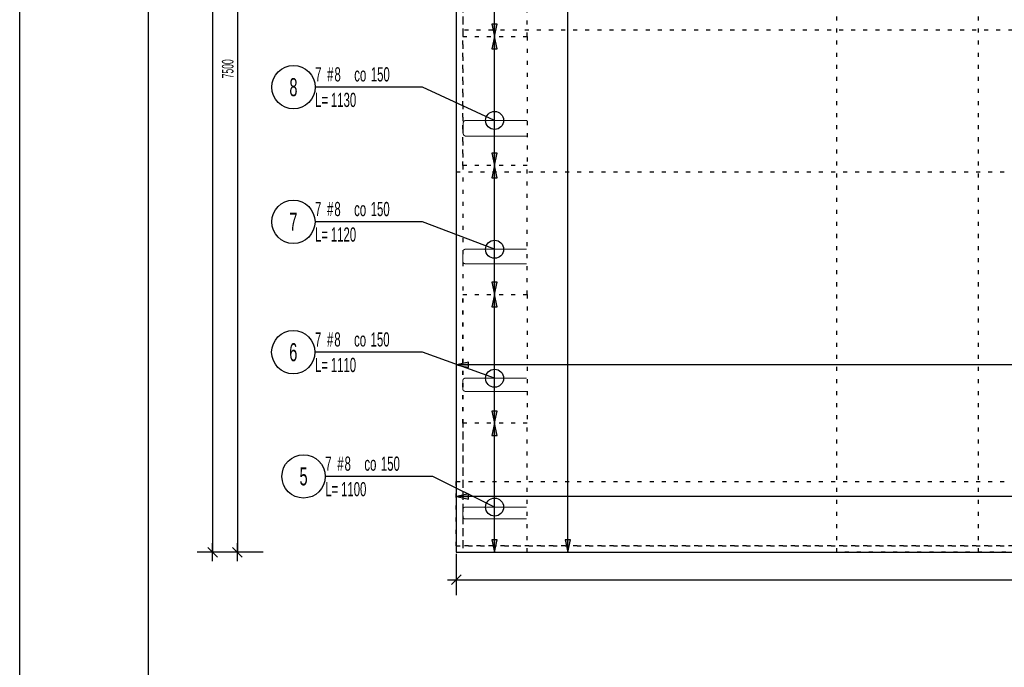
# Model space of a CAD drawing. Header units: millimetres. Extents: x 111214 to 141862, y 72904 to 96791.
# Tile 2 of 11: x 111214 to 118849, y 79174 to 84198. Entities that reach past the tile are written whole.
import ezdxf
from ezdxf.enums import TextEntityAlignment as Align

# ---------------------------------------------------------------- set-up
doc = ezdxf.new("R2010")
doc.units = ezdxf.units.MM
doc.header["$LTSCALE"] = 500
doc.header["$MEASUREMENT"] = 0
doc.linetypes.add('DEMO2', pattern=[0.1875, 0.0625, -0.125])
for name, color, linetype in [('!zasięg zbrojenia', 161, 'DEMO2'), ('BA_ram', 2, 'Continuous'), ('BA_wym', 1, 'Continuous'), ('BZ_odn', 1, 'Continuous'), ('BZ_opi1', 7, 'Continuous'), ('BZ_opi2', 4, 'Continuous'), ('BZ_P_pow', 60, 'Continuous'), ('BZ_wym', 1, 'Continuous'), ('K_obrys stropu', 152, 'Continuous')]:
    doc.layers.add(name, color=color, linetype=linetype)
doc.styles.add('BIKTBG', font='txt', dxfattribs={"width": 0.85})
doc.styles.add('BIKTS', font='bikromsw.shx', dxfattribs={"width": 0.6})
doc.styles.add('BIKWYM', font='bikromsw.shx', dxfattribs={"width": 0.55})
doc.dimstyles.new('BA_KR_50_mm', dxfattribs={"dimscale": 5, "dimtxt": 18, "dimasz": 1.2, "dimexe": 24, "dimexo": 0, "dimgap": 6, "dimtad": 1, "dimdec": 1, "dimrnd": 0.5, "dimzin": 9, "dimdsep": 46, "dimtxsty": 'BIKWYM', "dimblk": 'WYM-KR', "dimcen": 0, "dimdle": 20, "dimclrd": 256, "dimclre": 256, "dimclrt": 7, "dimadec": 0, "dimazin": 0, "dimtfac": 0.033333, "dimtdec": 1, "dimtmove": 0, "dimatfit": 3, "dimldrblk": 'WYM-KR', "dimfxl": 1, "dimtvp": 0.8, "dimtolj": 1, "dimarcsym": 0})
doc.dimstyles.new('BA_ST_50_mm', dxfattribs={"dimscale": 5, "dimtxt": 18, "dimasz": 1.2, "dimexe": 24, "dimexo": 0, "dimgap": 0, "dimtad": 0, "dimdec": 1, "dimrnd": 0.5, "dimdsep": 46, "dimtxsty": 'BIKWYM', "dimblk": 'WYM-ST', "dimcen": 0, "dimdle": 20, "dimclrd": 256, "dimclre": 256, "dimclrt": 7, "dimadec": 0, "dimazin": 0, "dimtfac": 0.033333, "dimtdec": 1, "dimtix": 1, "dimtmove": 2, "dimatfit": 3, "dimldrblk": 'WYM-ST', "dimfxl": 1, "dimtvp": 0.8, "dimtolj": 1, "dimtzin": 0, "dimarcsym": 0})
doc.dimstyles.new('BZ_ST_50_mm', dxfattribs={"dimscale": 5, "dimtxt": 22, "dimasz": 1.466667, "dimexe": 24, "dimexo": 0, "dimgap": 0, "dimtad": 0, "dimdec": 1, "dimrnd": 0.5, "dimdsep": 46, "dimtxsty": 'BIKWYM', "dimblk": 'WYM-ST', "dimcen": 0, "dimdle": 20, "dimclrd": 256, "dimclre": 256, "dimclrt": 7, "dimadec": 0, "dimazin": 0, "dimtfac": 0.033333, "dimtdec": 1, "dimtix": 1, "dimtmove": 2, "dimatfit": 3, "dimldrblk": 'WYM-ST', "dimfxl": 1, "dimtvp": 0.8, "dimtolj": 1, "dimtzin": 0, "dimarcsym": 0})

# ---------------------------------------------------------------- blocks, each defined once
blk = doc.blocks.new('*U6609')
at = {"layer": 'BA_ram', "color": 1}
blk.add_lwpolyline([(0, 0), (0, 420), (594, 420), (594, 0)], close=True, dxfattribs=at)
at = {"layer": 'BA_ram'}
blk.add_lwpolyline([(20, 5), (20, 415), (589, 415), (589, 5)], close=True, dxfattribs=at)
for tag, height, p in [('TYTUL', 10, (21.33, -10.84)), ('SKALA', 5, (47.88, -22.75)), ('JEDNOSTKA', 5, (56.5, -30.22))]:
    blk.add_attdef(tag, text='', height=height).set_placement(p, align=Align.MIDDLE_LEFT)
blk = doc.blocks.new('WYM-ST')
blk.add_hatch(color=256).paths.add_polyline_path([(-13, 2.9), (0, 0), (-13, -2.9)])
blk.add_lwpolyline([(0, 0), (-13, 2.9), (-13, -2.9), (0, 0)])
blk = doc.blocks.new('*D6643')
at = {"layer": 'BZ_odn', "lineweight": -2}
blk.add_line((129592.7, 81520.6), (114607.3, 81520.6), dxfattribs=at)
at = {"layer": 'Defpoints', "color": 0}
for p in [(114600, 81520.6), (114600, 81520.6), (129600, 81520.6)]:
    blk.add_point(p, dxfattribs=at)
at = {"layer": 'BZ_odn', "linetype": 'ByBlock', "lineweight": -2, "xscale": 7.333333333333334, "yscale": 7.333333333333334, "zscale": 7.333333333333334, "rotation": 180}
blk.add_blockref('WYM-ST', (114600, 81520.6), dxfattribs=at)
at = {"layer": 'BZ_odn', "linetype": 'ByBlock', "lineweight": -2, "xscale": 7.333333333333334, "yscale": 7.333333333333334, "zscale": 7.333333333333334}
blk.add_blockref('WYM-ST', (129600, 81520.6), dxfattribs=at)
blk = doc.blocks.new('*D6646')
at = {"layer": 'BZ_odn', "lineweight": -2}
blk.add_line((129592.7, 81520.6), (114607.3, 81520.6), dxfattribs=at)
at = {"layer": 'Defpoints', "color": 0}
for p in [(114600, 81520.6), (114600, 81520.6), (129600, 81520.6)]:
    blk.add_point(p, dxfattribs=at)
at = {"layer": 'BZ_odn', "linetype": 'ByBlock', "lineweight": -2, "xscale": 7.333333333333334, "yscale": 7.333333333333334, "zscale": 7.333333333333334, "rotation": 180}
blk.add_blockref('WYM-ST', (114600, 81520.6), dxfattribs=at)
at = {"layer": 'BZ_odn', "linetype": 'ByBlock', "lineweight": -2, "xscale": 7.333333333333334, "yscale": 7.333333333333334, "zscale": 7.333333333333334}
blk.add_blockref('WYM-ST', (129600, 81520.6), dxfattribs=at)
blk = doc.blocks.new('*D6651')
at = {"layer": 'BZ_odn', "lineweight": -2}
blk.add_line((115465.1, 80074.1), (115465.1, 95059.5), dxfattribs=at)
at = {"layer": 'Defpoints', "color": 0}
for p in [(115465.1, 95066.8), (115465.1, 95066.8), (115465.1, 80066.8)]:
    blk.add_point(p, dxfattribs=at)
at = {"layer": 'BZ_odn', "linetype": 'ByBlock', "lineweight": -2, "xscale": 7.333333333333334, "yscale": 7.333333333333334, "zscale": 7.333333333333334}
for p, rotation in [((115465.1, 95066.8), 90), ((115465.1, 80066.8), 270)]:
    blk.add_blockref('WYM-ST', p, dxfattribs=dict(at, rotation=rotation))
blk = doc.blocks.new('*D6653')
at = {"layer": 'BZ_odn', "lineweight": -2}
blk.add_line((115465.1, 80074.1), (115465.1, 95059.5), dxfattribs=at)
at = {"layer": 'Defpoints', "color": 0}
for p in [(115465.1, 95066.8), (115465.1, 95066.8), (115465.1, 80066.8)]:
    blk.add_point(p, dxfattribs=at)
at = {"layer": 'BZ_odn', "linetype": 'ByBlock', "lineweight": -2, "xscale": 7.333333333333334, "yscale": 7.333333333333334, "zscale": 7.333333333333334}
for p, rotation in [((115465.1, 95066.8), 90), ((115465.1, 80066.8), 270)]:
    blk.add_blockref('WYM-ST', p, dxfattribs=dict(at, rotation=rotation))
blk = doc.blocks.new('*D6654')
at = {"layer": 'BZ_odn', "lineweight": -2}
blk.add_line((115465.1, 80074.1), (115465.1, 95059.5), dxfattribs=at)
at = {"layer": 'Defpoints', "color": 0}
for p in [(115465.1, 95066.8), (115465.1, 95066.8), (115465.1, 80066.8)]:
    blk.add_point(p, dxfattribs=at)
at = {"layer": 'BZ_odn', "linetype": 'ByBlock', "lineweight": -2, "xscale": 7.333333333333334, "yscale": 7.333333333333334, "zscale": 7.333333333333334}
for p, rotation in [((115465.1, 95066.8), 90), ((115465.1, 80066.8), 270)]:
    blk.add_blockref('WYM-ST', p, dxfattribs=dict(at, rotation=rotation))
blk = doc.blocks.new('*D6655')
at = {"layer": 'BZ_odn', "lineweight": -2}
blk.add_line((115465.1, 80074.1), (115465.1, 95059.5), dxfattribs=at)
at = {"layer": 'Defpoints', "color": 0}
for p in [(115465.1, 95066.8), (115465.1, 95066.8), (115465.1, 80066.8)]:
    blk.add_point(p, dxfattribs=at)
at = {"layer": 'BZ_odn', "linetype": 'ByBlock', "lineweight": -2, "xscale": 7.333333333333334, "yscale": 7.333333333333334, "zscale": 7.333333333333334}
for p, rotation in [((115465.1, 95066.8), 90), ((115465.1, 80066.8), 270)]:
    blk.add_blockref('WYM-ST', p, dxfattribs=dict(at, rotation=rotation))
blk = doc.blocks.new('*D6658')
at = {"layer": 'BZ_odn', "lineweight": -2}
blk.add_line((129592.7, 81520.6), (114607.3, 81520.6), dxfattribs=at)
at = {"layer": 'Defpoints', "color": 0}
for p in [(114600, 81520.6), (114600, 81520.6), (129600, 81520.6)]:
    blk.add_point(p, dxfattribs=at)
at = {"layer": 'BZ_odn', "linetype": 'ByBlock', "lineweight": -2, "xscale": 7.333333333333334, "yscale": 7.333333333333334, "zscale": 7.333333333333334, "rotation": 180}
blk.add_blockref('WYM-ST', (114600, 81520.6), dxfattribs=at)
at = {"layer": 'BZ_odn', "linetype": 'ByBlock', "lineweight": -2, "xscale": 7.333333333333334, "yscale": 7.333333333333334, "zscale": 7.333333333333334}
blk.add_blockref('WYM-ST', (129600, 81520.6), dxfattribs=at)
blk = doc.blocks.new('*D6660')
at = {"layer": 'BZ_odn', "lineweight": -2}
blk.add_line((129592.7, 81520.6), (114607.3, 81520.6), dxfattribs=at)
at = {"layer": 'Defpoints', "color": 0}
for p in [(114600, 81520.6), (114600, 81520.6), (129600, 81520.6)]:
    blk.add_point(p, dxfattribs=at)
at = {"layer": 'BZ_odn', "linetype": 'ByBlock', "lineweight": -2, "xscale": 7.333333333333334, "yscale": 7.333333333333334, "zscale": 7.333333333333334, "rotation": 180}
blk.add_blockref('WYM-ST', (114600, 81520.6), dxfattribs=at)
at = {"layer": 'BZ_odn', "linetype": 'ByBlock', "lineweight": -2, "xscale": 7.333333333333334, "yscale": 7.333333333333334, "zscale": 7.333333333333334}
blk.add_blockref('WYM-ST', (129600, 81520.6), dxfattribs=at)
blk = doc.blocks.new('*D6683')
at = {"layer": 'BZ_odn', "lineweight": -2}
blk.add_line((129592.7, 80499.3), (114607.3, 80499.3), dxfattribs=at)
at = {"layer": 'Defpoints', "color": 0}
for p in [(114600, 80499.3), (114600, 80499.3), (129600, 80499.3)]:
    blk.add_point(p, dxfattribs=at)
at = {"layer": 'BZ_odn', "linetype": 'ByBlock', "lineweight": -2, "xscale": 7.333333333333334, "yscale": 7.333333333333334, "zscale": 7.333333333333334, "rotation": 180}
blk.add_blockref('WYM-ST', (114600, 80499.3), dxfattribs=at)
at = {"layer": 'BZ_odn', "linetype": 'ByBlock', "lineweight": -2, "xscale": 7.333333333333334, "yscale": 7.333333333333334, "zscale": 7.333333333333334}
blk.add_blockref('WYM-ST', (129600, 80499.3), dxfattribs=at)
blk = doc.blocks.new('*D6715')
at = {"layer": 'BZ_odn', "lineweight": -2}
blk.add_line((114896.4, 84074.1), (114896.4, 85059.5), dxfattribs=at)
at = {"layer": 'Defpoints', "color": 0}
for p in [(114896.4, 85066.8), (114896.4, 85066.8), (114896.4, 84066.8)]:
    blk.add_point(p, dxfattribs=at)
at = {"layer": 'BZ_odn', "linetype": 'ByBlock', "lineweight": -2, "xscale": 7.333333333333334, "yscale": 7.333333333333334, "zscale": 7.333333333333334}
for p, rotation in [((114896.4, 85066.8), 90), ((114896.4, 84066.8), 270)]:
    blk.add_blockref('WYM-ST', p, dxfattribs=dict(at, rotation=rotation))
blk = doc.blocks.new('*D6716')
at = {"layer": 'BZ_odn', "lineweight": -2}
blk.add_line((114896.4, 83074.1), (114896.4, 84059.5), dxfattribs=at)
at = {"layer": 'Defpoints', "color": 0}
for p in [(114896.4, 84066.8), (114896.4, 84066.8), (114896.4, 83066.8)]:
    blk.add_point(p, dxfattribs=at)
at = {"layer": 'BZ_odn', "linetype": 'ByBlock', "lineweight": -2, "xscale": 7.333333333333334, "yscale": 7.333333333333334, "zscale": 7.333333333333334}
for p, rotation in [((114896.4, 84066.8), 90), ((114896.4, 83066.8), 270)]:
    blk.add_blockref('WYM-ST', p, dxfattribs=dict(at, rotation=rotation))
blk = doc.blocks.new('bik_BlkOpPretPow', base_point=(126192.6, 82834.8))
at = {"layer": 'BZ_opi1', "style": 'BIKTS', "width": 0.6}
for tag, p in [('SZTUK', (126247.6, 82878.8)), ('PRZEDR_FI', (126447.9, 82878.8)), ('PRZEKROJ', (126504.4, 82878.8)), ('PRZEDR_E', (126720.7, 82878.8)), ('ROZSTAW', (126848.9, 82878.8)), ('PRZEDR_L', (126247.6, 82680.8)), ('DLUGOSC', (126370.1, 82680.8)), ('DLUGOSC_SRD', (126675, 82680.8)), ('UWAGA', (126247.6, 82515.8))]:
    blk.add_attdef(tag, p, '', height=110, dxfattribs=at)
at = {"layer": 'BZ_opi1', "style": 'BIKTS', "width": 0.6, "flags": 3}
for tag, p in [('PRZEDR_U', (127028.1, 82878.8)), ('SYMBOL', (127090.9, 82878.8)), ('GATUNEK', (127195.9, 81899.8)), ('PRZEDR_SZT', (127195.9, 81899.8))]:
    blk.add_attdef(tag, p, '', height=110, dxfattribs=at)
at = {"layer": 'BZ_opi2', "style": 'BIKTBG', "width": 0.6, "flags": 3}
blk.add_attdef('PRZEDR_NR', (126192.6, 82878.8), '', height=140, dxfattribs=at)
at = {"layer": 'BZ_opi2', "style": 'BIKTBG', "width": 0.6}
blk.add_attdef('NUMER', text='', height=140, dxfattribs=at).set_placement((127363.9, 82834.8), align=Align.MIDDLE_CENTER)
at = {"layer": 'BZ_wym', "style": 'BIKTS', "width": 0.6, "flags": 3}
for tag, p in [('TYP_PRETA', (127195.9, 82889.8)), ('ID', (127195.9, 82724.8)), ('ID_C', (127195.9, 82559.8)), ('EURO_KOD', (127195.9, 82394.8)), ('HAK_1', (127195.9, 82229.8)), ('HAK_2', (127195.9, 82064.8)), ('b_atr_0', (127195.9, 81899.8))]:
    blk.add_attdef(tag, p, '', height=110, dxfattribs=at)
blk = doc.blocks.new('*D6717')
at = {"layer": 'BZ_odn', "lineweight": -2}
blk.add_line((114896.4, 82074.1), (114896.4, 83059.5), dxfattribs=at)
at = {"layer": 'Defpoints', "color": 0}
for p in [(114896.4, 83066.8), (114896.4, 83066.8), (114896.4, 82066.8)]:
    blk.add_point(p, dxfattribs=at)
at = {"layer": 'BZ_odn', "linetype": 'ByBlock', "lineweight": -2, "xscale": 7.333333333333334, "yscale": 7.333333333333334, "zscale": 7.333333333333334}
for p, rotation in [((114896.4, 83066.8), 90), ((114896.4, 82066.8), 270)]:
    blk.add_blockref('WYM-ST', p, dxfattribs=dict(at, rotation=rotation))
blk = doc.blocks.new('*D6718')
at = {"layer": 'BZ_odn', "lineweight": -2}
blk.add_line((114896.4, 81074.1), (114896.4, 82059.5), dxfattribs=at)
at = {"layer": 'Defpoints', "color": 0}
for p in [(114896.4, 82066.8), (114896.4, 82066.8), (114896.4, 81066.8)]:
    blk.add_point(p, dxfattribs=at)
at = {"layer": 'BZ_odn', "linetype": 'ByBlock', "lineweight": -2, "xscale": 7.333333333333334, "yscale": 7.333333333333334, "zscale": 7.333333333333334}
for p, rotation in [((114896.4, 82066.8), 90), ((114896.4, 81066.8), 270)]:
    blk.add_blockref('WYM-ST', p, dxfattribs=dict(at, rotation=rotation))
blk = doc.blocks.new('*D6719')
at = {"layer": 'BZ_odn', "lineweight": -2}
blk.add_line((114896.4, 80074.1), (114896.4, 81059.5), dxfattribs=at)
at = {"layer": 'Defpoints', "color": 0}
for p in [(114896.4, 81066.8), (114896.4, 81066.8), (114896.4, 80066.8)]:
    blk.add_point(p, dxfattribs=at)
at = {"layer": 'BZ_odn', "linetype": 'ByBlock', "lineweight": -2, "xscale": 7.333333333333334, "yscale": 7.333333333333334, "zscale": 7.333333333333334}
for p, rotation in [((114896.4, 81066.8), 90), ((114896.4, 80066.8), 270)]:
    blk.add_blockref('WYM-ST', p, dxfattribs=dict(at, rotation=rotation))
blk = doc.blocks.new('WYM-KR')
at = {"linetype": 'ByBlock'}
blk.add_line((11.52, 0), (-11.52, 0), dxfattribs=at)
at = {"color": 7, "linetype": 'ByBlock'}
blk.add_line((6.24, 6.24), (-6.24, -6.24), dxfattribs=at)
blk = doc.blocks.new('*D6722')
at = {"layer": 'BA_wym', "lineweight": -2}
for p, q in [((114599.6, 80053.3), (114599.6, 79733.3)), ((129599.6, 80053.3), (129599.6, 79733.3)), ((114605.6, 79853.3), (129593.6, 79853.3))]:
    blk.add_line(p, q, dxfattribs=at)
at = {"layer": 'Defpoints', "color": 0}
for p in [(114599.6, 80053.3), (129599.6, 80053.3), (129599.6, 79853.3)]:
    blk.add_point(p, dxfattribs=at)
at = {"layer": 'BA_wym', "linetype": 'ByBlock', "lineweight": -2, "xscale": 6, "yscale": 6, "zscale": 6, "rotation": 180}
blk.add_blockref('WYM-KR', (114599.6, 79853.3), dxfattribs=at)
at = {"layer": 'BA_wym', "linetype": 'ByBlock', "lineweight": -2, "xscale": 6, "yscale": 6, "zscale": 6}
blk.add_blockref('WYM-KR', (129599.6, 79853.3), dxfattribs=at)
at = {"layer": 'BA_wym', "color": 7, "insert": (122099.6, 79928.3), "char_height": 90, "attachment_point": 5, "style": 'BIKWYM'}
blk.add_mtext('\\A1;15000', dxfattribs=at)
blk = doc.blocks.new('*D6723')
at = {"layer": 'BA_wym', "lineweight": -2}
for p, q in [((113102.5, 87566.8), (112782.5, 87566.8)), ((112902.5, 87560.8), (112902.5, 80072.8)), ((113102.5, 80066.8), (112782.5, 80066.8))]:
    blk.add_line(p, q, dxfattribs=at)
at = {"layer": 'Defpoints', "color": 0}
for p in [(113102.5, 87566.8), (112902.5, 80066.8), (113102.5, 80066.8)]:
    blk.add_point(p, dxfattribs=at)
at = {"layer": 'BA_wym', "linetype": 'ByBlock', "lineweight": -2, "xscale": 6, "yscale": 6, "zscale": 6}
for p, rotation in [((112902.5, 87566.8), 90), ((112902.5, 80066.8), 270)]:
    blk.add_blockref('WYM-KR', p, dxfattribs=dict(at, rotation=rotation))
at = {"layer": 'BA_wym', "color": 7, "insert": (112827.5, 83816.8), "char_height": 90, "attachment_point": 5, "rotation": 90, "style": 'BIKWYM'}
blk.add_mtext('\\A1;7500', dxfattribs=at)
blk = doc.blocks.new('*D6725')
at = {"layer": 'BA_wym', "lineweight": -2}
for p, q in [((112909.5, 95066.8), (112589.5, 95066.8)), ((112709.5, 95060.8), (112709.5, 80072.8)), ((112909.5, 80066.8), (112589.5, 80066.8))]:
    blk.add_line(p, q, dxfattribs=at)
at = {"layer": 'Defpoints', "color": 0}
for p in [(112909.5, 95066.8), (112709.5, 80066.8), (112909.5, 80066.8)]:
    blk.add_point(p, dxfattribs=at)
at = {"layer": 'BA_wym', "linetype": 'ByBlock', "lineweight": -2, "xscale": 6, "yscale": 6, "zscale": 6}
for p, rotation in [((112709.5, 95066.8), 90), ((112709.5, 80066.8), 270)]:
    blk.add_blockref('WYM-KR', p, dxfattribs=dict(at, rotation=rotation))
at = {"layer": 'BA_wym', "color": 7, "insert": (112634.5, 87566.8), "char_height": 90, "attachment_point": 5, "rotation": 90, "style": 'BIKWYM'}
blk.add_mtext('\\A1;15000', dxfattribs=at)

msp = doc.modelspace()

# ---------------------------------------------------------------- linework, layer by layer
at = {"layer": '!zasięg zbrojenia'}
for points in [[(114649.6, 80066.77), (126649.6, 80066.77), (126649.6, 95066.77), (114649.6, 95066.77)], [(118649.6, 95066.77), (114649.6, 95066.77), (114649.6, 80066.77), (118649.6, 80066.77)], [(114649.6, 80066.77), (126649.6, 80066.77), (126649.6, 95066.77), (114649.6, 95066.77)], [(118649.6, 95066.77), (114649.6, 95066.77), (114649.6, 80066.77), (118649.6, 80066.77)], [(129549.6, 80066.77), (117549.6, 80066.77), (117549.6, 95066.77), (129549.6, 95066.77)], [(129549.6, 80066.77), (117549.6, 80066.77), (117549.6, 95066.77), (129549.6, 95066.77)], [(129599.6, 95016.77), (114599.6, 95016.77), (114599.6, 83016.77), (129599.6, 83016.77)], [(129599.6, 95016.77), (114599.6, 95016.77), (114599.6, 83016.77), (129599.6, 83016.77)], [(129599.6, 92116.77), (114599.6, 92116.77), (114599.6, 80116.77), (129599.6, 80116.77)], [(129599.6, 92116.77), (114599.6, 92116.77), (114599.6, 80116.77), (129599.6, 80116.77)], [(115149.6, 85066.77), (114649.6, 85066.77), (114649.6, 84066.77), (115149.6, 84066.77)], [(114599.6, 80116.77), (129599.6, 80116.77), (129599.6, 84116.77), (114599.6, 84116.77)], [(114599.6, 80116.77), (129599.6, 80116.77), (129599.6, 84116.77), (114599.6, 84116.77)], [(114649.6, 84066.77), (115149.6, 84066.77), (115149.6, 83066.77), (114649.6, 83066.77)], [(115149.6, 83066.77), (114649.6, 83066.77), (114649.6, 82066.77), (115149.6, 82066.77)], [(114649.6, 82066.77), (115149.6, 82066.77), (115149.6, 81066.77), (114649.6, 81066.77)], [(115149.6, 81066.77), (114649.6, 81066.77), (114649.6, 80066.77), (115149.6, 80066.77)], [(114599.6, 80616.77), (129599.6, 80616.77), (129599.6, 80116.77), (114599.6, 80116.77)]]:
    msp.add_lwpolyline(points, close=True, dxfattribs=at)
at = {"layer": 'BZ_odn'}
for centre, radius in [((113336.68, 83674.73), 168), ((114896.42, 83416.77), 70), ((113335.91, 82630.05), 168), ((114896.42, 82416.77), 70), ((113335.46, 81618.6), 168), ((114896.42, 81416.77), 70), ((113415.16, 80655.01), 168), ((114896.42, 80416.77), 70)]:
    msp.add_circle(centre, radius, dxfattribs=at)
at = {"layer": 'BZ_P_pow', "const_width": 8}
for points in [[(115149.6, 83294.77), (114673.6, 83294.77, -0.4142136), (114653.6, 83314.77), (114653.6, 83396.77, -0.4142136), (114673.6, 83416.77), (115149.6, 83416.77)], [(115145.6, 82304.77), (114669.6, 82304.77, -0.4142136), (114649.6, 82324.77), (114649.6, 82396.77, -0.4142136), (114669.6, 82416.77), (115145.6, 82416.77)], [(115145.6, 81314.77), (114669.6, 81314.77, -0.4142136), (114649.6, 81334.77), (114649.6, 81396.77, -0.4142136), (114669.6, 81416.77), (115145.6, 81416.77)], [(115145.6, 80324.77), (114669.6, 80324.77, -0.4142136), (114649.6, 80344.77), (114649.6, 80396.77, -0.4142136), (114669.6, 80416.77), (115145.6, 80416.77)]]:
    msp.add_lwpolyline(points, format="xyb", dxfattribs=at)
at = {"layer": 'K_obrys stropu'}
msp.add_lwpolyline([(129599.6, 95066.77), (114599.6, 95066.77), (114599.6, 80066.77), (129599.6, 80066.77)], close=True, dxfattribs=at)

# ---------------------------------------------------------------- block references
ref = msp.add_blockref('bik_BlkOpPretPow', (114338.34, 83674.73))
ref.add_attrib('NUMER', '8', dxfattribs={"layer": 'BZ_opi2', "height": 140, "style": 'BIKTBG', "width": 0.6}).set_placement((113336.68, 83674.73), align=Align.MIDDLE_CENTER)
ref.add_attrib('SZTUK', '7', (113504.68, 83718.73), dxfattribs={"layer": 'BZ_opi1', "height": 110, "style": 'BIKTS', "width": 0.6})
ref.add_attrib('PRZEKROJ', '8', (113654.68, 83718.73), dxfattribs={"layer": 'BZ_opi1', "height": 110, "style": 'BIKTS', "width": 0.6})
ref.add_attrib('DLUGOSC', '1130', (113627.25, 83520.73), dxfattribs={"layer": 'BZ_opi1', "height": 110, "style": 'BIKTS', "width": 0.6})
ref.add_attrib('PRZEDR_FI', '#', (113598.11, 83718.73), dxfattribs={"layer": 'BZ_opi1', "height": 110, "style": 'BIKTS', "width": 0.6})
ref.add_attrib('PRZEDR_L', 'L=', (113504.68, 83520.73), dxfattribs={"layer": 'BZ_opi1', "height": 110, "style": 'BIKTS', "width": 0.6})
ref.add_attrib('PRZEDR_E', 'co', (113808.11, 83718.73), dxfattribs={"layer": 'BZ_opi1', "height": 110, "style": 'BIKTS', "width": 0.6})
ref.add_attrib('ROZSTAW', '150', (113936.34, 83718.73), dxfattribs={"layer": 'BZ_opi1', "height": 110, "style": 'BIKTS', "width": 0.6})
ref = msp.add_blockref('bik_BlkOpPretPow', (114337.57, 82630.05))
ref.add_attrib('NUMER', '7', dxfattribs={"layer": 'BZ_opi2', "height": 140, "style": 'BIKTBG', "width": 0.6}).set_placement((113335.91, 82630.05), align=Align.MIDDLE_CENTER)
ref.add_attrib('SZTUK', '7', (113503.91, 82674.05), dxfattribs={"layer": 'BZ_opi1', "height": 110, "style": 'BIKTS', "width": 0.6})
ref.add_attrib('PRZEKROJ', '8', (113653.91, 82674.05), dxfattribs={"layer": 'BZ_opi1', "height": 110, "style": 'BIKTS', "width": 0.6})
ref.add_attrib('DLUGOSC', '1120', (113626.48, 82476.05), dxfattribs={"layer": 'BZ_opi1', "height": 110, "style": 'BIKTS', "width": 0.6})
ref.add_attrib('PRZEDR_FI', '#', (113597.34, 82674.05), dxfattribs={"layer": 'BZ_opi1', "height": 110, "style": 'BIKTS', "width": 0.6})
ref.add_attrib('PRZEDR_L', 'L=', (113503.91, 82476.05), dxfattribs={"layer": 'BZ_opi1', "height": 110, "style": 'BIKTS', "width": 0.6})
ref.add_attrib('PRZEDR_E', 'co', (113807.34, 82674.05), dxfattribs={"layer": 'BZ_opi1', "height": 110, "style": 'BIKTS', "width": 0.6})
ref.add_attrib('ROZSTAW', '150', (113935.57, 82674.05), dxfattribs={"layer": 'BZ_opi1', "height": 110, "style": 'BIKTS', "width": 0.6})
ref = msp.add_blockref('bik_BlkOpPretPow', (114337.11, 81618.6))
ref.add_attrib('NUMER', '6', dxfattribs={"layer": 'BZ_opi2', "height": 140, "style": 'BIKTBG', "width": 0.6}).set_placement((113335.46, 81618.6), align=Align.MIDDLE_CENTER)
ref.add_attrib('SZTUK', '7', (113503.46, 81662.6), dxfattribs={"layer": 'BZ_opi1', "height": 110, "style": 'BIKTS', "width": 0.6})
ref.add_attrib('PRZEKROJ', '8', (113653.46, 81662.6), dxfattribs={"layer": 'BZ_opi1', "height": 110, "style": 'BIKTS', "width": 0.6})
ref.add_attrib('DLUGOSC', '1110', (113626.03, 81464.6), dxfattribs={"layer": 'BZ_opi1', "height": 110, "style": 'BIKTS', "width": 0.6})
ref.add_attrib('PRZEDR_FI', '#', (113596.88, 81662.6), dxfattribs={"layer": 'BZ_opi1', "height": 110, "style": 'BIKTS', "width": 0.6})
ref.add_attrib('PRZEDR_L', 'L=', (113503.46, 81464.6), dxfattribs={"layer": 'BZ_opi1', "height": 110, "style": 'BIKTS', "width": 0.6})
ref.add_attrib('PRZEDR_E', 'co', (113806.88, 81662.6), dxfattribs={"layer": 'BZ_opi1', "height": 110, "style": 'BIKTS', "width": 0.6})
ref.add_attrib('ROZSTAW', '150', (113935.11, 81662.6), dxfattribs={"layer": 'BZ_opi1', "height": 110, "style": 'BIKTS', "width": 0.6})
ref = msp.add_blockref('bik_BlkOpPretPow', (114416.82, 80655.01))
ref.add_attrib('NUMER', '5', dxfattribs={"layer": 'BZ_opi2', "height": 140, "style": 'BIKTBG', "width": 0.6}).set_placement((113415.16, 80655.01), align=Align.MIDDLE_CENTER)
ref.add_attrib('SZTUK', '7', (113583.16, 80699.01), dxfattribs={"layer": 'BZ_opi1', "height": 110, "style": 'BIKTS', "width": 0.6})
ref.add_attrib('PRZEKROJ', '8', (113733.16, 80699.01), dxfattribs={"layer": 'BZ_opi1', "height": 110, "style": 'BIKTS', "width": 0.6})
ref.add_attrib('DLUGOSC', '1100', (113705.73, 80501.01), dxfattribs={"layer": 'BZ_opi1', "height": 110, "style": 'BIKTS', "width": 0.6})
ref.add_attrib('PRZEDR_FI', '#', (113676.59, 80699.01), dxfattribs={"layer": 'BZ_opi1', "height": 110, "style": 'BIKTS', "width": 0.6})
ref.add_attrib('PRZEDR_L', 'L=', (113583.16, 80501.01), dxfattribs={"layer": 'BZ_opi1', "height": 110, "style": 'BIKTS', "width": 0.6})
ref.add_attrib('PRZEDR_E', 'co', (113886.59, 80699.01), dxfattribs={"layer": 'BZ_opi1', "height": 110, "style": 'BIKTS', "width": 0.6})
ref.add_attrib('ROZSTAW', '150', (114014.82, 80699.01), dxfattribs={"layer": 'BZ_opi1', "height": 110, "style": 'BIKTS', "width": 0.6})
at = {"layer": 'BA_ram', "xscale": 50, "yscale": 50, "zscale": 50}
msp.add_blockref('*U6609', (111213.62, 75790.71), dxfattribs=at)

# ---------------------------------------------------------------- dimensions: what is measured, and where the dimension line sits
at = {"layer": 'BA_wym'}
for base, p1, p2, picture, middle in [((112709.46, 80066.77), (112909.46, 95066.77), (112909.46, 80066.77), '*D6725', (112634.46, 87566.77)), ((112902.52, 80066.77), (113102.52, 87566.77), (113102.52, 80066.77), '*D6723', (112827.52, 83816.77))]:
    dim = msp.add_linear_dim(base=base, p1=p1, p2=p2, angle=90, dimstyle='BA_KR_50_mm', override={"dimdec": 0, "dimrnd": 1, "dimatfit": 1}, dxfattribs=at)
    dim.commit()
    dim.dimension.update_dxf_attribs({"geometry": picture, "text_midpoint": middle})
dim = msp.add_linear_dim(base=(129599.6, 79853.29), p1=(114599.6, 80053.29), p2=(129599.6, 80053.29), dimstyle='BA_KR_50_mm', override={"dimdec": 0, "dimrnd": 1, "dimatfit": 1}, dxfattribs=at)
dim.commit()
dim.dimension.update_dxf_attribs({"geometry": '*D6722', "text_midpoint": (122099.6, 79928.29)})
at = {"layer": 'BZ_odn'}
for p1, p2, picture, middle in [((115465.09, 80066.8), (115465.09, 95066.8), '*D6651', (115465.09, 87566.8)), ((115465.09, 80066.8), (115465.09, 95066.8), '*D6653', (115465.09, 87566.8)), ((115465.09, 80066.8), (115465.09, 95066.8), '*D6654', (115465.09, 87566.8)), ((115465.09, 80066.8), (115465.09, 95066.8), '*D6655', (115465.09, 87566.8)), ((114896.42, 84066.8), (114896.42, 85066.8), '*D6715', (114896.42, 84566.8)), ((114896.42, 83066.8), (114896.42, 84066.8), '*D6716', (114896.42, 83566.8)), ((114896.42, 82066.8), (114896.42, 83066.8), '*D6717', (114896.42, 82566.8)), ((114896.42, 81066.8), (114896.42, 82066.8), '*D6718', (114896.42, 81566.8)), ((129600, 81520.64), (114600, 81520.64), '*D6643', (122100, 81520.64)), ((129600, 81520.64), (114600, 81520.64), '*D6646', (122100, 81520.64)), ((129600, 81520.64), (114600, 81520.64), '*D6658', (122100, 81520.64)), ((129600, 81520.64), (114600, 81520.64), '*D6660', (122100, 81520.64)), ((114896.42, 80066.8), (114896.42, 81066.8), '*D6719', (114896.42, 80566.8)), ((129600, 80499.31), (114600, 80499.31), '*D6683', (122100, 80499.31))]:
    dim = msp.add_aligned_dim(p1=p1, p2=p2, distance=0, text=' ', dimstyle='BZ_ST_50_mm', override={"dimexe": 0, "dimdle": 0, "dimse1": 1, "dimse2": 1}, dxfattribs=at)
    dim.commit()
    dim.dimension.update_dxf_attribs({"geometry": picture, "text_midpoint": middle})

# ---------------------------------------------------------------- leaders
at = {"layer": 'BZ_odn', "has_arrowhead": 0}
for points in [[(114896.42, 83416.77), (114338.34, 83674.73), (113504.68, 83674.73)], [(114896.42, 82416.77), (114337.57, 82630.05), (113503.91, 82630.05)], [(114896.42, 81416.77), (114337.11, 81618.6), (113503.46, 81618.6)], [(114896.42, 80416.77), (114416.82, 80655.01), (113583.16, 80655.01)]]:
    msp.add_leader(points, dimstyle='BA_ST_50_mm', dxfattribs=at)

doc.saveas('drawing.dxf')
